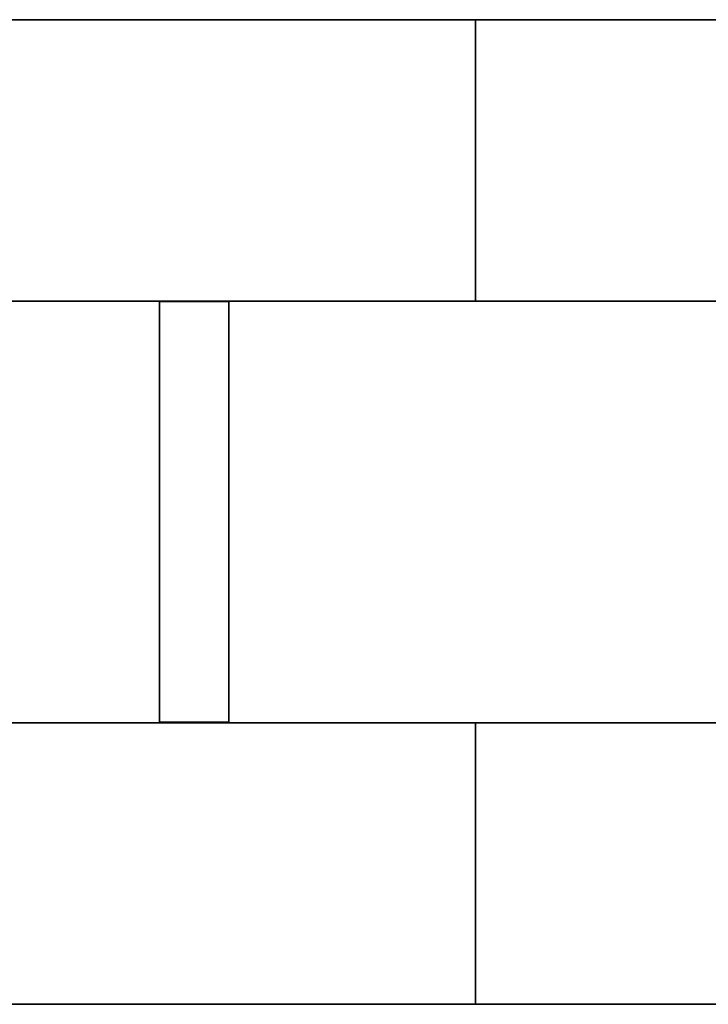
# Model space of a CAD drawing. Header units: millimetres. Extents: x -35 to 33166, y -35 to 31591.
# Tile 91 of 100: x 11956 to 12205, y 1653 to 2009. Entities that reach past the tile are written whole.
import ezdxf

# ---------------------------------------------------------------- set-up
doc = ezdxf.new("R2010")
doc.units = ezdxf.units.MM
doc.header["$LTSCALE"] = 25.4
doc.layers.get('0').update_dxf_attribs({"true_color": 0xffffff})
doc.layers.add('ICF - L1', color=7, linetype='Continuous', true_color=0xb4b464)
doc.layers.add('ICF - L2', color=7, linetype='Continuous', true_color=0x64ff64)

# ---------------------------------------------------------------- blocks, each defined once
blk = doc.blocks.new('6XR35_90_C_Web')
for p, q in [((-76.07, -46.84, -12.5), (-76.07, 46.84, -12.5)), ((-76.07, 46.84, -12.5), (76.07, 46.84, -12.5)), ((76.07, 46.84, 12.5), (-76.07, 46.84, 12.5)), ((-76.07, 46.84, 12.5), (-76.07, -46.84, 12.5)), ((-76.07, 46.84, -12.5), (-76.07, 46.84, 12.5)), ((76.07, 46.84, -12.5), (76.07, -46.84, -12.5)), ((76.07, -46.84, 12.5), (76.07, 46.84, 12.5)), ((76.07, 46.84, 12.5), (76.07, 46.84, -12.5)), ((76.07, -46.84, -12.5), (-76.07, -46.84, -12.5)), ((-76.07, -46.84, 12.5), (76.07, -46.84, 12.5)), ((-76.07, -46.84, 12.5), (-76.07, -46.84, -12.5)), ((76.07, -46.84, -12.5), (76.07, -46.84, 12.5))]:
    blk.add_line(p, q)
blk = doc.blocks.new('Group8140')
for p, q in [((-254, -685.8, 0), (-254, -254, 0)), ((-254, -254, 457.2), (-254, -685.8, 457.2)), ((-355.6, -685.8, 0), (-355.6, -355.6, 0)), ((-355.6, -685.8, 457.2), (-355.6, -355.6, 457.2)), ((-355.6, -685.8, 0), (-254, -685.8, 0)), ((-254, -685.8, 457.2), (-355.6, -685.8, 457.2)), ((-355.6, -685.8, 457.2), (-355.6, -685.8, 0)), ((-254, -685.8, 457.2), (-254, -685.8, 0))]:
    blk.add_line(p, q)
blk = doc.blocks.new('Group8141')
for p, q in [((0, 0, 0), (0, -685.8, 0)), ((0, 0, 457.2), (0, -685.8, 457.2)), ((-101.6, -227.96, 0), (-101.6, -685.8, 0)), ((-101.6, -685.8, 457.2), (-101.6, -227.96, 457.2)), ((-101.6, -685.8, 0), (0, -685.8, 0)), ((0, -685.8, 457.2), (-101.6, -685.8, 457.2)), ((-101.6, -685.8, 457.2), (-101.6, -685.8, 0)), ((0, -685.8, 457.2), (0, -685.8, 0))]:
    blk.add_line(p, q)
blk = doc.blocks.new('6XR35_90_C_MSG#65')
for name in ['Group8141', 'Group8140']:
    blk.add_blockref(name, (0, 0))
at = {"extrusion": (9.17096e-16, 1, 1.15708e-14)}
blk.add_blockref('6XR35_90_C_Web', (177.8, 360.57, -584.2), dxfattribs=at)
at = {"extrusion": (9.17096e-16, 1, -1.15708e-14)}
blk.add_blockref('6XR35_90_C_Web', (177.8, 99.45, -584.2), dxfattribs=at)
blk = doc.blocks.new('Group428#1')
for p, q in [((-254, -254, 457.2), (-1092.2, -254, 457.2)), ((-254, -254), (-1092.2, -254)), ((-1092.2, -355.6, 457.2), (-355.6, -355.6, 457.2)), ((-1092.2, -355.6), (-355.6, -355.6))]:
    blk.add_line(p, q)
blk = doc.blocks.new('Group429#1')
for p, q in [((-1092.2, 0, 457.2), (0, 0, 457.2)), ((0, 0), (-1092.2, 0)), ((0, 0, 457.2), (0, -685.8, 457.2)), ((0, -685.8), (0, 0)), ((-227.79, -101.6, 457.2), (-1092.2, -101.6, 457.2)), ((-1092.2, -101.6), (-227.79, -101.6)), ((-101.6, -685.8, 457.2), (-101.6, -227.96, 457.2)), ((-101.6, -227.96), (-101.6, -685.8)), ((0, -685.8, 457.2), (-101.6, -685.8, 457.2)), ((-101.6, -685.8, 457.2), (-101.6, -685.8)), ((-101.6, -685.8), (0, -685.8)), ((0, -685.8), (0, -685.8, 457.2))]:
    blk.add_line(p, q)
blk = doc.blocks.new('6XR35_90_C')
for name in ['Group429#1', 'Group428#1']:
    blk.add_blockref(name, (0, 0))
at = {"extrusion": (1, -1.02405e-15, 1.15708e-14)}
blk.add_blockref('6XR35_90_C_Web', (-177.67, 358.96, -584.2), dxfattribs=at)
at = {"extrusion": (1, -1.02405e-15, -1.15708e-14)}
blk.add_blockref('6XR35_90_C_Web', (-177.67, 97.84, -584.2), dxfattribs=at)
blk = doc.blocks.new('Group8491')
for p, q in [((-1019.34, -254, 457.2), (-254, -254, 457.2)), ((-1019.34, -254, 0), (-254, -254, 0)), ((-1019.34, -355.6, 457.2), (-355.6, -355.6, 457.2)), ((-1019.34, -355.6, 0), (-355.6, -355.6, 0))]:
    blk.add_line(p, q)
blk = doc.blocks.new('Group8492')
for p, q in [((-1019.34, 0, 0), (0, 0, 0)), ((-1019.34, 0, 457.2), (0, 0, 457.2)), ((-1019.34, -101.6, 0), (-227.79, -101.6, 0)), ((-1019.34, -101.6, 457.2), (-227.79, -101.6, 457.2))]:
    blk.add_line(p, q)
blk = doc.blocks.new('6XR35_90_C_MSG#96')
for name in ['Group8492', 'Group8491']:
    blk.add_blockref(name, (0, 0))
at = {"extrusion": (1, -1.02405e-15, 1.15708e-14)}
blk.add_blockref('6XR35_90_C_Web', (-177.67, 358.96, -584.2), dxfattribs=at)
at = {"extrusion": (1, -1.02405e-15, -1.15708e-14)}
blk.add_blockref('6XR35_90_C_Web', (-177.67, 97.84, -584.2), dxfattribs=at)
blk = doc.blocks.new('Group#298')
for p, q in [((-254, -685.8, 0), (-254, -254, 0)), ((-254, -254, 457.2), (-254, -685.8, 457.2)), ((-355.6, -685.8, 457.2), (-355.6, -355.6, 457.2)), ((-355.6, -685.8, 0), (-355.6, -355.6, 0)), ((-355.6, -685.8, 0), (-254, -685.8, 0)), ((-254, -685.8, 457.2), (-355.6, -685.8, 457.2)), ((-355.6, -685.8, 457.2), (-355.6, -685.8, 0)), ((-254, -685.8, 457.2), (-254, -685.8, 0))]:
    blk.add_line(p, q)
blk = doc.blocks.new('Group8658')
for p, q in [((0, 0, 0), (0, -685.8, 0)), ((0, 0, 457.2), (0, -685.8, 457.2)), ((-101.6, -227.96, 0), (-101.6, -685.8, 0)), ((-101.6, -685.8, 457.2), (-101.6, -227.96, 457.2)), ((-101.6, -685.8, 0), (0, -685.8, 0)), ((0, -685.8, 457.2), (-101.6, -685.8, 457.2)), ((-101.6, -685.8, 457.2), (-101.6, -685.8, 0)), ((0, -685.8, 457.2), (0, -685.8, 0))]:
    blk.add_line(p, q)
blk = doc.blocks.new('6XR35_90_C_MSG#131')
for name in ['Group8658', 'Group#298']:
    blk.add_blockref(name, (0, 0))
at = {"extrusion": (9.17096e-16, 1, 1.15708e-14)}
blk.add_blockref('6XR35_90_C_Web', (177.8, 360.57, -584.2), dxfattribs=at)
at = {"extrusion": (9.17096e-16, 1, -1.15708e-14)}
blk.add_blockref('6XR35_90_C_Web', (177.8, 99.45, -584.2), dxfattribs=at)
blk = doc.blocks.new('Group#1503')
for p, q in [((-1019.34, -254, 457.2), (-254, -254, 457.2)), ((-1019.34, -254, 0), (-254, -254, 0)), ((-1019.34, -355.6, 457.2), (-355.6, -355.6, 457.2)), ((-1019.34, -355.6, 0), (-355.6, -355.6, 0))]:
    blk.add_line(p, q)
blk = doc.blocks.new('Group#1504')
for p, q in [((-1019.34, 0, 0), (0, 0, 0)), ((-1019.34, 0, 457.2), (0, 0, 457.2)), ((-1019.34, -101.6, 0), (-227.79, -101.6, 0)), ((-1019.34, -101.6, 457.2), (-227.79, -101.6, 457.2))]:
    blk.add_line(p, q)
blk = doc.blocks.new('6XR35_90_C_MSG#167')
for name in ['Group#1504', 'Group#1503']:
    blk.add_blockref(name, (0, 0))
at = {"extrusion": (1, -1.02405e-15, 1.15708e-14)}
blk.add_blockref('6XR35_90_C_Web', (-177.67, 358.96, -584.2), dxfattribs=at)
at = {"extrusion": (1, -1.02405e-15, -1.15708e-14)}
blk.add_blockref('6XR35_90_C_Web', (-177.67, 97.84, -584.2), dxfattribs=at)
blk = doc.blocks.new('Group#3339')
for p, q in [((-254, -685.8, 0), (-254, -254, 0)), ((-254, -254, 457.2), (-254, -685.8, 457.2)), ((-355.6, -685.8, 457.2), (-355.6, -355.6, 457.2)), ((-355.6, -685.8, 0), (-355.6, -355.6, 0)), ((-355.6, -685.8, 0), (-254, -685.8, 0)), ((-254, -685.8, 457.2), (-355.6, -685.8, 457.2)), ((-355.6, -685.8, 457.2), (-355.6, -685.8, 0)), ((-254, -685.8, 457.2), (-254, -685.8, 0))]:
    blk.add_line(p, q)
blk = doc.blocks.new('Group9296')
for p, q in [((0, 0, 0), (0, -685.8, 0)), ((0, 0, 457.2), (0, -685.8, 457.2)), ((-101.6, -227.96, 0), (-101.6, -685.8, 0)), ((-101.6, -685.8, 457.2), (-101.6, -227.96, 457.2)), ((-101.6, -685.8, 0), (0, -685.8, 0)), ((0, -685.8, 457.2), (-101.6, -685.8, 457.2)), ((-101.6, -685.8, 457.2), (-101.6, -685.8, 0)), ((0, -685.8, 457.2), (0, -685.8, 0))]:
    blk.add_line(p, q)
blk = doc.blocks.new('6XR35_90_C_MSG#204')
for name in ['Group9296', 'Group#3339']:
    blk.add_blockref(name, (0, 0))
at = {"extrusion": (9.17096e-16, 1, 1.15708e-14)}
blk.add_blockref('6XR35_90_C_Web', (177.8, 360.57, -584.2), dxfattribs=at)
at = {"extrusion": (9.17096e-16, 1, -1.15708e-14)}
blk.add_blockref('6XR35_90_C_Web', (177.8, 99.45, -584.2), dxfattribs=at)
blk = doc.blocks.new('Group#3556')
for p, q in [((-1092.2, -254, 457.2), (-254, -254, 457.2)), ((-1019.34, -254, 0), (-254, -254, 0)), ((-355.6, -355.6, 457.2), (-1092.2, -355.6, 457.2)), ((-1019.34, -355.6, 0), (-355.6, -355.6, 0))]:
    blk.add_line(p, q)
blk = doc.blocks.new('Group#3557')
for p, q in [((-1092.2, 0, 457.2), (0, 0, 457.2)), ((-1019.34, 0, 0), (0, 0, 0)), ((-227.79, -101.6, 457.2), (-1092.2, -101.6, 457.2)), ((-1019.34, -101.6, 0), (-227.79, -101.6, 0))]:
    blk.add_line(p, q)
blk = doc.blocks.new('6XR35_90_C_MSG#236')
for name in ['Group#3557', 'Group#3556']:
    blk.add_blockref(name, (0, 0))
at = {"extrusion": (1, -1.02405e-15, 1.15708e-14)}
blk.add_blockref('6XR35_90_C_Web', (-177.67, 358.96, -584.2), dxfattribs=at)
at = {"extrusion": (1, -1.02405e-15, -1.15708e-14)}
blk.add_blockref('6XR35_90_C_Web', (-177.67, 97.84, -584.2), dxfattribs=at)
blk = doc.blocks.new('Group#3985')
for p, q in [((-254, -685.8, 457.2), (-254, -254, 457.2)), ((-254, -685.8), (-254, -254)), ((-355.6, -355.6, 457.2), (-355.6, -685.8, 457.2)), ((-355.6, -355.6), (-355.6, -685.8)), ((-355.6, -685.8, 457.2), (-254, -685.8, 457.2)), ((-355.6, -685.8), (-355.6, -685.8, 457.2)), ((-355.6, -685.8), (-254, -685.8)), ((-254, -685.8, 457.2), (-254, -685.8))]:
    blk.add_line(p, q)
blk = doc.blocks.new('Group#3986')
for p, q in [((-0.02, -685.8, 457.2), (-0.02, 0, 457.2)), ((-0.02, 0, 0), (-0.02, -685.8, 0)), ((-101.6, -685.8, 457.2), (-101.6, -227.96, 457.2)), ((-101.6, -227.96, 0), (-101.6, -685.8, 0)), ((-101.6, -685.8, 0), (-0.02, -685.8, 0)), ((-0.02, -685.8, 457.2), (-101.6, -685.8, 457.2)), ((-101.6, -685.8, 457.2), (-101.6, -685.8, 0)), ((-0.02, -685.8, 457.2), (-0.02, -685.8, 0))]:
    blk.add_line(p, q)
blk = doc.blocks.new('6XR35_90_C_MSG#275')
for name in ['Group#3986', 'Group#3985']:
    blk.add_blockref(name, (0, 0))
at = {"extrusion": (9.17096e-16, 1, 1.15708e-14)}
blk.add_blockref('6XR35_90_C_Web', (177.8, 360.57, -584.2), dxfattribs=at)
at = {"extrusion": (9.17096e-16, 1, -1.15708e-14)}
blk.add_blockref('6XR35_90_C_Web', (177.8, 99.45, -584.2), dxfattribs=at)
blk = doc.blocks.new('Group4473')
for p, q in [((-101.6, 681.975, 457.2), (-101.6, 0, 457.2)), ((-101.6, 681.975), (-101.6, 0)), ((0, 0), (0, 681.975)), ((0, 681.975, 457.2), (0, 0, 457.2)), ((-101.6, 0), (0, 0)), ((0, 0, 457.2), (-101.6, 0, 457.2)), ((0, 0, 457.2), (0, 0)), ((-101.6, 0, 457.2), (-101.6, 0))]:
    blk.add_line(p, q)
blk = doc.blocks.new('Group4474')
for p, q in [((-355.6, 0, 457.2), (-355.6, 681.975, 457.2)), ((-355.6, 681.975), (-355.6, 0)), ((-254, 0, 457.2), (-254, 681.975, 457.2)), ((-254, 0), (-254, 681.975)), ((-355.6, 0), (-355.6, 0, 457.2)), ((-254, 0, 457.2), (-355.6, 0, 457.2)), ((-355.6, 0), (-254, 0)), ((-254, 0), (-254, 0, 457.2))]:
    blk.add_line(p, q)
blk = doc.blocks.new('6XR35_96_S_CUT_26_875')
for name in ['Group4474', 'Group4473']:
    blk.add_blockref(name, (0, 0))
blk = doc.blocks.new('Group8266')
for p, q in [((-101.6, 681.98, 0), (-101.6, 0, 0)), ((0, 0, 0), (0, 681.98, 0)), ((-101.6, 0, 457.2), (-101.6, 333.54, 457.2)), ((0, 0, 457.2), (0, 333.54, 457.2)), ((-101.6, 0, 457.2), (-101.6, 0, 0)), ((-101.6, 0, 0), (0, 0, 0)), ((0, 0, 457.2), (-101.6, 0, 457.2)), ((0, 0, 457.2), (0, 0, 0))]:
    blk.add_line(p, q)
blk = doc.blocks.new('Group8267')
for p, q in [((-355.6, 681.98, 0), (-355.6, 0, 0)), ((-254, 0, 0), (-254, 681.98, 0)), ((-355.6, 0, 457.2), (-355.6, 333.54, 457.2)), ((-254, 0, 457.2), (-254, 333.54, 457.2)), ((-355.6, 0, 457.2), (-355.6, 0, 0)), ((-355.6, 0, 0), (-254, 0, 0)), ((-254, 0, 457.2), (-355.6, 0, 457.2)), ((-254, 0, 457.2), (-254, 0, 0))]:
    blk.add_line(p, q)
blk = doc.blocks.new('6XR35_96_S_CUT_26_875_MSG')
for name in ['Group8267', 'Group8266']:
    blk.add_blockref(name, (0, 0))
blk = doc.blocks.new('Group8749')
for p, q in [((-101.6, 333.54, 0), (-101.6, 333.54, 457.2)), ((-101.6, 333.54, 457.2), (0, 333.54, 457.2)), ((0, 333.54, 0), (-101.6, 333.54, 0)), ((-101.6, 0, 0), (-101.6, 333.54, 0)), ((-101.6, 0, 457.2), (-101.6, 333.54, 457.2)), ((0, 333.54, 457.2), (0, 333.54, 0)), ((0, 0, 0), (0, 333.54, 0)), ((0, 0, 457.2), (0, 333.54, 457.2)), ((-101.6, 0, 0), (0, 0, 0)), ((0, 0, 457.2), (-101.6, 0, 457.2)), ((-101.6, 0, 457.2), (-101.6, 0, 0)), ((0, 0, 457.2), (0, 0, 0))]:
    blk.add_line(p, q)
blk = doc.blocks.new('Group8750')
for p, q in [((-355.6, 333.54, 0), (-355.6, 333.54, 457.2)), ((-355.6, 333.54, 457.2), (-254, 333.54, 457.2)), ((-254, 333.54, 0), (-355.6, 333.54, 0)), ((-355.6, 0, 0), (-355.6, 333.54, 0)), ((-355.6, 0, 457.2), (-355.6, 333.54, 457.2)), ((-254, 333.54, 457.2), (-254, 333.54, 0)), ((-254, 0, 0), (-254, 333.54, 0)), ((-254, 0, 457.2), (-254, 333.54, 457.2)), ((-355.6, 0, 0), (-254, 0, 0)), ((-254, 0, 457.2), (-355.6, 0, 457.2)), ((-355.6, 0, 457.2), (-355.6, 0, 0)), ((-254, 0, 457.2), (-254, 0, 0))]:
    blk.add_line(p, q)
blk = doc.blocks.new('Group8753')
for p, q in [((-101.6, 114.1, 51), (-253.75, 114.1, 51)), ((-253.75, 114.1, 51), (-253.75, 114.1, 144.68)), ((-253.75, 114.1, 144.68), (-101.6, 114.1, 144.68)), ((-253.75, 89.1, 51), (-253.75, 114.1, 51)), ((-253.75, 114.1, 144.68), (-253.75, 89.1, 144.68)), ((-101.6, 114.1, 144.68), (-101.6, 114.1, 51)), ((-101.6, 114.1, 51), (-101.6, 89.1, 51)), ((-101.6, 89.1, 144.68), (-101.6, 114.1, 144.68)), ((-101.6, 89.1, 144.68), (-253.75, 89.1, 144.68)), ((-253.75, 89.1, 144.68), (-253.75, 89.1, 51)), ((-253.75, 89.1, 51), (-101.6, 89.1, 51)), ((-101.6, 89.1, 51), (-101.6, 89.1, 144.68))]:
    blk.add_line(p, q)
blk = doc.blocks.new('Group8754')
for p, q in [((-101.6, 114.1, 312.12), (-253.75, 114.1, 312.12)), ((-253.75, 114.1, 312.12), (-253.75, 114.1, 405.8)), ((-253.75, 114.1, 405.8), (-101.6, 114.1, 405.8)), ((-253.75, 89.1, 312.12), (-253.75, 114.1, 312.12)), ((-253.75, 114.1, 405.8), (-253.75, 89.1, 405.8)), ((-101.6, 114.1, 405.8), (-101.6, 114.1, 312.12)), ((-101.6, 114.1, 312.12), (-101.6, 89.1, 312.12)), ((-101.6, 89.1, 405.8), (-101.6, 114.1, 405.8)), ((-101.6, 89.1, 405.8), (-253.75, 89.1, 405.8)), ((-253.75, 89.1, 405.8), (-253.75, 89.1, 312.12)), ((-253.75, 89.1, 312.12), (-101.6, 89.1, 312.12)), ((-101.6, 89.1, 312.12), (-101.6, 89.1, 405.8))]:
    blk.add_line(p, q)
blk = doc.blocks.new('6XR35_96_S_CUT_26_875_MSG#2')
for name in ['Group8750', 'Group8749', 'Group8753', 'Group8754']:
    blk.add_blockref(name, (0, 0))
blk = doc.blocks.new('Group9387')
for p, q in [((-101.6, 333.54, 0), (-101.6, 333.54, 457.2)), ((-101.6, 333.54, 457.2), (0, 333.54, 457.2)), ((0, 333.54, 0), (-101.6, 333.54, 0)), ((-101.6, 0, 0), (-101.6, 333.54, 0)), ((-101.6, 0, 457.2), (-101.6, 333.54, 457.2)), ((0, 333.54, 457.2), (0, 333.54, 0)), ((0, 0, 0), (0, 333.54, 0)), ((0, 0, 457.2), (0, 333.54, 457.2)), ((-101.6, 0, 0), (0, 0, 0)), ((0, 0, 457.2), (-101.6, 0, 457.2)), ((-101.6, 0, 457.2), (-101.6, 0, 0)), ((0, 0, 457.2), (0, 0, 0))]:
    blk.add_line(p, q)
blk = doc.blocks.new('Group#3451')
for p, q in [((-355.6, 333.54, 0), (-355.6, 333.54, 457.2)), ((-355.6, 333.54, 457.2), (-254, 333.54, 457.2)), ((-254, 333.54, 0), (-355.6, 333.54, 0)), ((-355.6, 0, 0), (-355.6, 333.54, 0)), ((-355.6, 0, 457.2), (-355.6, 333.54, 457.2)), ((-254, 333.54, 457.2), (-254, 333.54, 0)), ((-254, 0, 0), (-254, 333.54, 0)), ((-254, 0, 457.2), (-254, 333.54, 457.2)), ((-355.6, 0, 0), (-254, 0, 0)), ((-254, 0, 457.2), (-355.6, 0, 457.2)), ((-355.6, 0, 457.2), (-355.6, 0, 0)), ((-254, 0, 457.2), (-254, 0, 0))]:
    blk.add_line(p, q)
blk = doc.blocks.new('Group#3453')
for p, q in [((-101.6, 114.1, 51), (-253.75, 114.1, 51)), ((-253.75, 114.1, 51), (-253.75, 114.1, 144.68)), ((-253.75, 114.1, 144.68), (-101.6, 114.1, 144.68)), ((-253.75, 89.1, 51), (-253.75, 114.1, 51)), ((-253.75, 114.1, 144.68), (-253.75, 89.1, 144.68)), ((-101.6, 114.1, 144.68), (-101.6, 114.1, 51)), ((-101.6, 114.1, 51), (-101.6, 89.1, 51)), ((-101.6, 89.1, 144.68), (-101.6, 114.1, 144.68)), ((-101.6, 89.1, 144.68), (-253.75, 89.1, 144.68)), ((-253.75, 89.1, 144.68), (-253.75, 89.1, 51)), ((-253.75, 89.1, 51), (-101.6, 89.1, 51)), ((-101.6, 89.1, 51), (-101.6, 89.1, 144.68))]:
    blk.add_line(p, q)
blk = doc.blocks.new('Group#3454')
for p, q in [((-101.6, 114.1, 312.12), (-253.75, 114.1, 312.12)), ((-253.75, 114.1, 312.12), (-253.75, 114.1, 405.8)), ((-253.75, 114.1, 405.8), (-101.6, 114.1, 405.8)), ((-253.75, 89.1, 312.12), (-253.75, 114.1, 312.12)), ((-253.75, 114.1, 405.8), (-253.75, 89.1, 405.8)), ((-101.6, 114.1, 405.8), (-101.6, 114.1, 312.12)), ((-101.6, 114.1, 312.12), (-101.6, 89.1, 312.12)), ((-101.6, 89.1, 405.8), (-101.6, 114.1, 405.8)), ((-101.6, 89.1, 405.8), (-253.75, 89.1, 405.8)), ((-253.75, 89.1, 405.8), (-253.75, 89.1, 312.12)), ((-253.75, 89.1, 312.12), (-101.6, 89.1, 312.12)), ((-101.6, 89.1, 312.12), (-101.6, 89.1, 405.8))]:
    blk.add_line(p, q)
blk = doc.blocks.new('6XR35_96_S_CUT_26_875_MSG#4')
for name in ['Group#3451', 'Group9387', 'Group#3453', 'Group#3454']:
    blk.add_blockref(name, (0, 0))
blk = doc.blocks.new('Group3573')
at = {"layer": 'ICF - L1', "rotation": 90.00000000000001}
for name, p in [('6XR35_90_C_MSG#65', (11434.91, 2008.52, 357.2)), ('6XR35_90_C_MSG#131', (11434.91, 2008.52, 1271.6)), ('6XR35_90_C_MSG#204', (11434.91, 2008.52, 2186)), ('6XR35_90_C_MSG#275', (11434.91, 2008.52, 3100.4))]:
    blk.add_blockref(name, p, dxfattribs=at)
at = {"layer": 'ICF - L1', "extrusion": (0, 0, -1), "zscale": -1}
for name, p, rotation in [('6XR35_90_C', (-11434.91, 2008.52, 100), 360), ('6XR35_90_C_MSG#96', (-11434.91, 2008.52, -814.4), 360), ('6XR35_90_C_MSG#167', (-11434.91, 2008.52, -1728.8), 360), ('6XR35_90_C_MSG#236', (-11434.91, 2008.52, -2643.2), 360), ('6XR35_96_S_CUT_26_875', (-12120.71, 2008.52, -3100.4), 90), ('6XR35_96_S_CUT_26_875_MSG', (-12120.71, 2008.52, -357.2), 90), ('6XR35_96_S_CUT_26_875_MSG#2', (-12120.71, 2008.52, -1271.6), 90), ('6XR35_96_S_CUT_26_875_MSG#4', (-12120.71, 2008.52, -2186), 90)]:
    blk.add_blockref(name, p, dxfattribs=dict(at, rotation=rotation))
blk = doc.blocks.new('Group9556')
for p, q in [((-101.6, 681.98, 0), (-101.6, 0, 0)), ((0, 0, 0), (0, 681.98, 0)), ((-101.6, 0, 457.2), (-101.6, 333.54, 457.2)), ((0, 0, 457.2), (0, 333.54, 457.2)), ((-101.6, 0, 457.2), (-101.6, 0, 0)), ((-101.6, 0, 0), (0, 0, 0)), ((0, 0, 457.2), (-101.6, 0, 457.2)), ((0, 0, 457.2), (0, 0, 0))]:
    blk.add_line(p, q)
blk = doc.blocks.new('Group#4411')
for p, q in [((-355.6, 681.98, 0), (-355.6, 0, 0)), ((-254, 0, 0), (-254, 681.98, 0)), ((-355.6, 0, 457.2), (-355.6, 333.54, 457.2)), ((-254, 0, 457.2), (-254, 333.54, 457.2)), ((-355.6, 0, 457.2), (-355.6, 0, 0)), ((-355.6, 0, 0), (-254, 0, 0)), ((-254, 0, 457.2), (-355.6, 0, 457.2)), ((-254, 0, 457.2), (-254, 0, 0))]:
    blk.add_line(p, q)
blk = doc.blocks.new('6XR35_96_S#1_CUT_26_875_MSG')
for name in ['Group#4411', 'Group9556']:
    blk.add_blockref(name, (0, 0))
blk = doc.blocks.new('Group9921')
for p, q in [((-101.6, 333.54, 0), (-101.6, 333.54, 457.2)), ((-101.6, 333.54, 457.2), (0, 333.54, 457.2)), ((0, 333.54, 0), (-101.6, 333.54, 0)), ((-101.6, 0, 0), (-101.6, 333.54, 0)), ((-101.6, 0, 457.2), (-101.6, 333.54, 457.2)), ((0, 333.54, 457.2), (0, 333.54, 0)), ((0, 0, 0), (0, 333.54, 0)), ((0, 0, 457.2), (0, 333.54, 457.2)), ((-101.6, 0, 0), (0, 0, 0)), ((0, 0, 457.2), (-101.6, 0, 457.2)), ((-101.6, 0, 457.2), (-101.6, 0, 0)), ((0, 0, 457.2), (0, 0, 0))]:
    blk.add_line(p, q)
blk = doc.blocks.new('Group9922')
for p, q in [((-355.6, 333.54, 0), (-355.6, 333.54, 457.2)), ((-355.6, 333.54, 457.2), (-254, 333.54, 457.2)), ((-254, 333.54, 0), (-355.6, 333.54, 0)), ((-355.6, 0, 0), (-355.6, 333.54, 0)), ((-355.6, 0, 457.2), (-355.6, 333.54, 457.2)), ((-254, 333.54, 457.2), (-254, 333.54, 0)), ((-254, 0, 0), (-254, 333.54, 0)), ((-254, 0, 457.2), (-254, 333.54, 457.2)), ((-355.6, 0, 0), (-254, 0, 0)), ((-254, 0, 457.2), (-355.6, 0, 457.2)), ((-355.6, 0, 457.2), (-355.6, 0, 0)), ((-254, 0, 457.2), (-254, 0, 0))]:
    blk.add_line(p, q)
blk = doc.blocks.new('Group#4809')
for p, q in [((-101.6, 114.1, 51), (-253.75, 114.1, 51)), ((-253.75, 114.1, 51), (-253.75, 114.1, 144.68)), ((-253.75, 114.1, 144.68), (-101.6, 114.1, 144.68)), ((-253.75, 89.1, 51), (-253.75, 114.1, 51)), ((-253.75, 114.1, 144.68), (-253.75, 89.1, 144.68)), ((-101.6, 114.1, 144.68), (-101.6, 114.1, 51)), ((-101.6, 114.1, 51), (-101.6, 89.1, 51)), ((-101.6, 89.1, 144.68), (-101.6, 114.1, 144.68)), ((-101.6, 89.1, 144.68), (-253.75, 89.1, 144.68)), ((-253.75, 89.1, 144.68), (-253.75, 89.1, 51)), ((-253.75, 89.1, 51), (-101.6, 89.1, 51)), ((-101.6, 89.1, 51), (-101.6, 89.1, 144.68))]:
    blk.add_line(p, q)
blk = doc.blocks.new('Group9926')
for p, q in [((-101.6, 114.1, 312.12), (-253.75, 114.1, 312.12)), ((-253.75, 114.1, 312.12), (-253.75, 114.1, 405.8)), ((-253.75, 114.1, 405.8), (-101.6, 114.1, 405.8)), ((-253.75, 89.1, 312.12), (-253.75, 114.1, 312.12)), ((-253.75, 114.1, 405.8), (-253.75, 89.1, 405.8)), ((-101.6, 114.1, 405.8), (-101.6, 114.1, 312.12)), ((-101.6, 114.1, 312.12), (-101.6, 89.1, 312.12)), ((-101.6, 89.1, 405.8), (-101.6, 114.1, 405.8)), ((-101.6, 89.1, 405.8), (-253.75, 89.1, 405.8)), ((-253.75, 89.1, 405.8), (-253.75, 89.1, 312.12)), ((-253.75, 89.1, 312.12), (-101.6, 89.1, 312.12)), ((-101.6, 89.1, 312.12), (-101.6, 89.1, 405.8))]:
    blk.add_line(p, q)
blk = doc.blocks.new('6XR35_96_S#1_CUT_26_875_MSG#2')
for name in ['Group9922', 'Group9921', 'Group#4809', 'Group9926']:
    blk.add_blockref(name, (0, 0))
blk = doc.blocks.new('Group#4780')
for p, q in [((-1019.34, -254, 457.2), (-254, -254, 457.2)), ((-1019.34, -254, 0), (-254, -254, 0)), ((-1019.34, -355.6, 457.2), (-355.6, -355.6, 457.2)), ((-1019.34, -355.6, 0), (-355.6, -355.6, 0))]:
    blk.add_line(p, q)
blk = doc.blocks.new('Group#4781')
for p, q in [((-1019.34, 0, 0), (0, 0, 0)), ((-1019.34, 0, 457.2), (0, 0, 457.2)), ((-1019.34, -101.6, 0), (-227.79, -101.6, 0)), ((-1019.34, -101.6, 457.2), (-227.79, -101.6, 457.2))]:
    blk.add_line(p, q)
blk = doc.blocks.new('6XR35_90_C#3_MSG#45')
for name in ['Group#4781', 'Group#4780']:
    blk.add_blockref(name, (0, 0))
at = {"extrusion": (1, -1.02405e-15, 1.15708e-14)}
blk.add_blockref('6XR35_90_C_Web', (-177.67, 358.96, -584.2), dxfattribs=at)
at = {"extrusion": (1, -1.02405e-15, -1.15708e-14)}
blk.add_blockref('6XR35_90_C_Web', (-177.67, 97.84, -584.2), dxfattribs=at)
blk = doc.blocks.new('Group428')
for p, q in [((-254, -254, 457.2), (-1092.2, -254, 457.2)), ((-254, -254), (-1092.2, -254)), ((-254, -685.8, 457.2), (-254, -254, 457.2)), ((-254, -685.8), (-254, -254)), ((-1092.2, -355.6, 457.2), (-355.6, -355.6, 457.2)), ((-1092.2, -355.6), (-355.6, -355.6)), ((-355.6, -355.6, 457.2), (-355.6, -685.8, 457.2)), ((-355.6, -355.6), (-355.6, -685.8)), ((-355.6, -685.8, 457.2), (-254, -685.8, 457.2)), ((-355.6, -685.8), (-355.6, -685.8, 457.2)), ((-355.6, -685.8), (-254, -685.8)), ((-254, -685.8, 457.2), (-254, -685.8))]:
    blk.add_line(p, q)
blk = doc.blocks.new('6XR35_90_C#3')
for name in ['Group429#1', 'Group428']:
    blk.add_blockref(name, (0, 0))
at = {"extrusion": (1, -1.02405e-15, 1.15708e-14)}
blk.add_blockref('6XR35_90_C_Web', (-177.67, 358.96, -584.2), dxfattribs=at)
at = {"extrusion": (1, -1.02405e-15, -1.15708e-14)}
blk.add_blockref('6XR35_90_C_Web', (-177.67, 97.84, -584.2), dxfattribs=at)
at = {"extrusion": (9.17096e-16, 1, 1.15708e-14)}
blk.add_blockref('6XR35_90_C_Web', (177.8, 360.57, -584.2), dxfattribs=at)
at = {"extrusion": (9.17096e-16, 1, -1.15708e-14)}
blk.add_blockref('6XR35_90_C_Web', (177.8, 99.45, -584.2), dxfattribs=at)
blk = doc.blocks.new('Group10005')
for p, q in [((-1092.2, -254, 457.2), (-254, -254, 457.2)), ((-1019.34, -254, 0), (-254, -254, 0)), ((-355.6, -355.6, 457.2), (-1092.2, -355.6, 457.2)), ((-1019.34, -355.6, 0), (-355.6, -355.6, 0))]:
    blk.add_line(p, q)
blk = doc.blocks.new('Group10006')
for p, q in [((-1092.2, 0, 457.2), (0, 0, 457.2)), ((-1019.34, 0, 0), (0, 0, 0)), ((-227.79, -101.6, 457.2), (-1092.2, -101.6, 457.2)), ((-1019.34, -101.6, 0), (-227.79, -101.6, 0))]:
    blk.add_line(p, q)
blk = doc.blocks.new('6XR35_90_C#3_MSG#66')
for name in ['Group10006', 'Group10005']:
    blk.add_blockref(name, (0, 0))
at = {"extrusion": (1, -1.02405e-15, 1.15708e-14)}
blk.add_blockref('6XR35_90_C_Web', (-177.67, 358.96, -584.2), dxfattribs=at)
at = {"extrusion": (1, -1.02405e-15, -1.15708e-14)}
blk.add_blockref('6XR35_90_C_Web', (-177.67, 97.84, -584.2), dxfattribs=at)
blk = doc.blocks.new('Group8260')
for p, q in [((-101.6, 681.975, 457.2), (-101.6, 0, 457.2)), ((-101.6, 681.975), (-101.6, 0)), ((0, 0), (0, 681.975)), ((0, 681.975, 457.2), (0, 0, 457.2)), ((-101.6, 0), (0, 0)), ((0, 0, 457.2), (-101.6, 0, 457.2)), ((0, 0, 457.2), (0, 0)), ((-101.6, 0, 457.2), (-101.6, 0))]:
    blk.add_line(p, q)
blk = doc.blocks.new('Group8261')
for p, q in [((-355.6, 0, 457.2), (-355.6, 681.975, 457.2)), ((-355.6, 681.975), (-355.6, 0)), ((-254, 0, 457.2), (-254, 681.975, 457.2)), ((-254, 0), (-254, 681.975)), ((-355.6, 0), (-355.6, 0, 457.2)), ((-254, 0, 457.2), (-355.6, 0, 457.2)), ((-355.6, 0), (-254, 0)), ((-254, 0), (-254, 0, 457.2))]:
    blk.add_line(p, q)
blk = doc.blocks.new('6XR35_96_S#1_CUT_26_875')
for name in ['Group8261', 'Group8260']:
    blk.add_blockref(name, (0, 0))
blk = doc.blocks.new('Group10404')
for p, q in [((-355.6, -254, 124.2), (-1092.2, -254, 124.2)), ((-254, -254, 0), (-1092.2, -254, 0)), ((-1092.2, -355.6, 124.2), (-355.6, -355.6, 124.2)), ((-355.6, -355.6, 0), (-1092.2, -355.6, 0))]:
    blk.add_line(p, q)
blk = doc.blocks.new('Group10405')
for p, q in [((-355.6, 0, 124.2), (-1092.2, 0, 124.2)), ((-1092.2, 0, 0), (0, 0, 0)), ((-1092.2, -101.6, 124.2), (-355.6, -101.6, 124.2)), ((-1092.2, -101.6, 0), (-227.79, -101.6, 0))]:
    blk.add_line(p, q)
blk = doc.blocks.new('Group10408')
for p, q in [((-76.07, 26.36, 12.5), (76.07, 26.36, 12.5)), ((76.07, 26.36, -12.5), (-76.07, 26.36, -12.5)), ((-76.07, 26.36, -12.5), (-76.07, 26.36, 12.5)), ((-76.07, -46.84, -12.5), (-76.07, 26.36, -12.5)), ((-76.07, -46.84, 12.5), (-76.07, 26.36, 12.5)), ((76.07, 26.36, 12.5), (76.07, 26.36, -12.5)), ((76.07, -46.84, -12.5), (76.07, 26.36, -12.5)), ((76.07, -46.84, 12.5), (76.07, 26.36, 12.5)), ((-76.07, -46.84, -12.5), (76.07, -46.84, -12.5)), ((76.07, -46.84, 12.5), (-76.07, -46.84, 12.5)), ((-76.07, -46.84, 12.5), (-76.07, -46.84, -12.5)), ((76.07, -46.84, 12.5), (76.07, -46.84, -12.5))]:
    blk.add_line(p, q)
blk = doc.blocks.new('6XR35_90_C#3_MSG#95')
for name in ['Group10405', 'Group10404']:
    blk.add_blockref(name, (0, 0))
at = {"extrusion": (1, -1.02405e-15, -1.15708e-14)}
blk.add_blockref('Group10408', (-177.67, 97.84, -584.2), dxfattribs=at)
blk = doc.blocks.new('Group3664')
at = {"layer": 'ICF - L2', "extrusion": (0, 0, -1), "zscale": -1}
for name, p, rotation in [('6XR35_90_C#3_MSG#45', (-11434.91, 2008.52, -4472), 360), ('6XR35_90_C#3', (-11434.91, 2008.52, -3557.6), 360), ('6XR35_90_C#3_MSG#66', (-11434.91, 2008.52, -5386.4), 360), ('6XR35_90_C#3_MSG#95', (-11434.91, 2008.52, -6300.8), 360), ('6XR35_96_S#1_CUT_26_875_MSG', (-12120.71, 2008.52, -4014.8), 90), ('6XR35_96_S#1_CUT_26_875_MSG#2', (-12120.71, 2008.52, -4929.2), 90), ('6XR35_96_S#1_CUT_26_875', (-12120.71, 2008.52, -5843.6), 90)]:
    blk.add_blockref(name, p, dxfattribs=dict(at, rotation=rotation))
at = {"layer": 'ICF - L2', "rotation": 90.00000000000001}
for p in [(11434.91, 2008.52, 4014.8), (11434.91, 2008.52, 4929.2), (11434.91, 2008.52, 5843.6)]:
    blk.add_blockref('6XR35_90_C#3', p, dxfattribs=at)

msp = doc.modelspace()

# ---------------------------------------------------------------- block references
for name in ['Group3573', 'Group3664']:
    msp.add_blockref(name, (0, 0))

doc.saveas('drawing.dxf')
